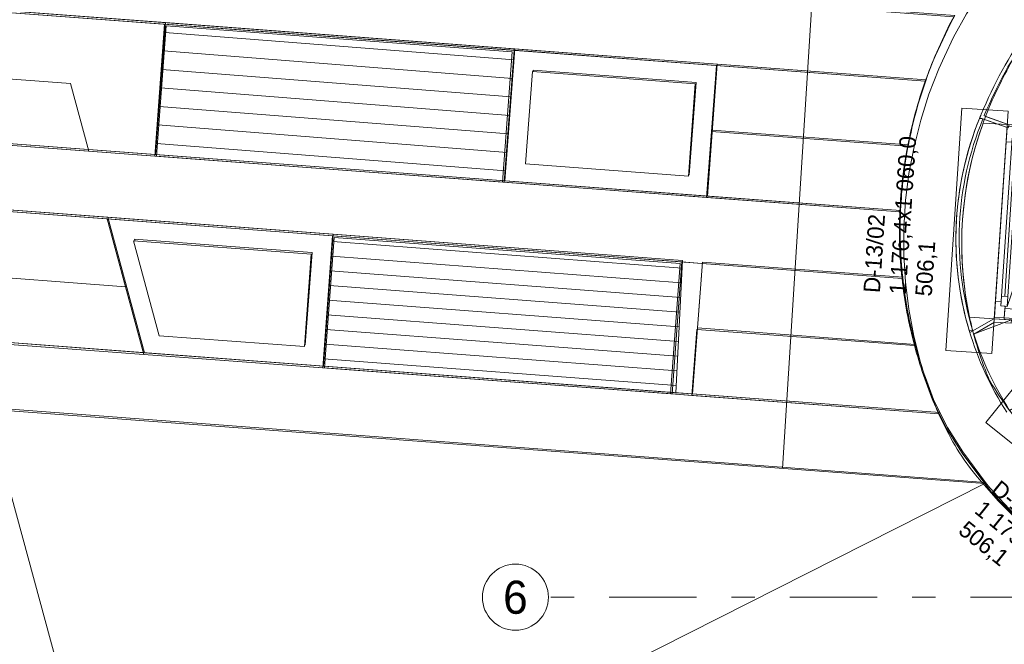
# Model space of a CAD drawing. Header units: millimetres. Extents: x 74467 to 235410, y -65 to 114857.
# Tile 129 of 256: x 102003 to 107961, y 61280 to 65056. Entities that reach past the tile are written whole.
import ezdxf
from ezdxf.enums import TextEntityAlignment as Align

# ---------------------------------------------------------------- set-up
doc = ezdxf.new("R2010")
doc.units = ezdxf.units.MM
doc.header["$MEASUREMENT"] = 0
doc.linetypes.add('Katkend topelt', pattern=[1093.611073, 529.166651, -211.666656, 141.111112, -211.666656])
doc.linetypes.add('Wipeout_Contour', pattern=[1000, 0, -1000])
for name, color, linetype in [('00 2D välitrepistik plaanidele.AR', 7, 'Continuous'), ('00 Kunstikonkursi LÜ jaoks asendi 2D', 7, 'Continuous'), ('00 Teljed.AR', 7, 'Continuous'), ('1232 Välisseinad.AR', 7, 'Continuous'), ('1232 Välisseinad.VANA', 7, 'Continuous'), ('Aken', 7, 'Continuous'), ('Akna tähis', 7, 'Continuous')]:
    doc.layers.add(name, color=color, linetype=linetype)
doc.styles.add('GENERATED_STYLE_1', font='txt')
doc.styles.add('GENERATED_STYLE_3', font='txt')
pattern_1 = [(0, (0, 0), (0, 173.20508), [0, -100]), (0, (50, 86.6), (0, 173.20508), [0, -100])]

# ---------------------------------------------------------------- blocks, each defined once
blk = doc.blocks.new('Beam_97_1', base_point=(107886.4, 63037.8))
at = {"color": 254, "linetype": 'Wipeout_Contour', "lineweight": 0, "ltscale": 501007.401439}
blk.add_wipeout([(107607, 63056.4), (107886.4, 63037.8), (107983.7, 64502.5), (107704.3, 64521)], dxfattribs=at).dxf.layer = '1232 Välisseinad.VANA'
at = {"layer": '1232 Välisseinad.VANA', "color": 7, "linetype": 'Continuous', "lineweight": 13}
for p, q in [((107607, 63056.4), (107704.3, 64521)), ((107983.7, 64502.5), (107704.3, 64521)), ((107886.4, 63037.8), (107983.7, 64502.5)), ((107886.4, 63037.8), (107607, 63056.4))]:
    blk.add_line(p, q, dxfattribs=at)
blk = doc.blocks.new('Beam_99_1', base_point=(109169, 61919.4))
at = {"color": 254, "linetype": 'Wipeout_Contour', "lineweight": 0, "ltscale": 500436.434839}
blk.add_wipeout([(108993.6, 61701.2), (109169, 61919.4), (108024.9, 62839.1), (107849.4, 62620.8)], dxfattribs=at).dxf.layer = '1232 Välisseinad.VANA'
at = {"layer": '1232 Välisseinad.VANA', "color": 7, "linetype": 'Continuous', "lineweight": 13}
for p, q in [((108024.9, 62839.1), (107849.4, 62620.8)), ((109169, 61919.4), (108024.9, 62839.1)), ((108993.6, 61701.2), (107849.4, 62620.8)), ((109169, 61919.4), (108993.6, 61701.2))]:
    blk.add_line(p, q, dxfattribs=at)
blk = doc.blocks.new('Slab_347_1', base_point=(107671.2, 63843.3))
at = {"layer": '1232 Välisseinad.AR', "color": 7, "linetype": 'Continuous', "lineweight": 13, "flags": 128}
blk.add_lwpolyline([(107671.2, 63843.3, 0.089112), (107752.5, 63165), (107770.5, 63174.9), (107896.8, 63248.6), (107900.4, 63248.4), (107977.3, 64404.9), (107812.2, 64462.8, 0.082802)], format="xyb", close=True, dxfattribs=at)
blk = doc.blocks.new('Opening_80_1')
at = {"layer": '1232 Välisseinad.AR', "color": 7, "linetype": 'Continuous', "lineweight": 13, "flags": 128}
for points in [[(107810.4, 64458.2, 0.170866), (107749, 63177)], [(107770.5, 63174.9, -0.172769), (107831.2, 64456.1)]]:
    blk.add_lwpolyline(points, format="xyb", dxfattribs=at)
at = {"layer": '1232 Välisseinad.AR', "color": 7, "linetype": 'Continuous', "lineweight": 15, "flags": 128}
for points in [[(107831.2, 64456.1), (107810.4, 64458.2)], [(107749, 63177), (107770.5, 63174.9)]]:
    blk.add_lwpolyline(points, dxfattribs=at)
blk = doc.blocks.new('Rectangular Window Opening 24_3')
at = {"layer": 'Aken', "color": 7, "linetype": 'Continuous', "lineweight": 15}
for p, q in [((-636.4, 127.6), (-590, 0)), ((590, 0), (634.1, 121.2)), ((-590, 0), (-590, -420)), ((590, -408.5), (590, 0))]:
    blk.add_line(p, q, dxfattribs=at)
at = {"layer": 'Aken', "color": 7, "linetype": 'Continuous', "lineweight": 13}
for centre, radius, start, end in [((-10.9, -1834.9), 2059.8, 90, 106.32862), ((-10.9, -1834.9), 2059.8, 73.03819, 90), ((-10.9, -1834.9), 2059.8, 106.32862, 107.67912), ((-10.9, -1834.9), 2059.8, 71.75046, 73.03819), ((18.8, -2342.9), 2017, 73.54946, 107.56852)]:
    blk.add_arc(centre, radius, start, end, dxfattribs=at)
blk = doc.blocks.new('Rectangular Window Opening 24_4')
at = {"layer": 'Aken', "color": 7, "linetype": 'Continuous', "lineweight": 15}
for p, q in [((-673.5, 229.4), (-590, 0)), ((590, 0), (641.9, 142.5)), ((-590, 0), (-590, -357.4)), ((590, -420), (590, 0))]:
    blk.add_line(p, q, dxfattribs=at)
at = {"layer": 'Aken', "color": 7, "linetype": 'Continuous', "lineweight": 13}
for centre, radius, start, end in [((-148.7, -1825.3), 2120.6, 102.01148, 104.32836), ((-148.7, -1825.3), 2120.6, 90, 102.01148), ((-148.7, -1825.3), 2120.6, 69.61498, 90), ((-148.7, -1825.3), 2120.6, 68.11258, 69.61498), ((-93.7, -2157.2), 1867, 68.51688, 105.41537)]:
    blk.add_arc(centre, radius, start, end, dxfattribs=at)
blk = doc.blocks.new('Rectangular Window Opening 24_5')
at = {"layer": 'Aken', "color": 7, "linetype": 'Continuous', "lineweight": 15}
for p, q in [((590, 0), (655.1, 178.8)), ((-644.3, 149.1), (-590, 0)), ((-590, 0), (-590, -389.8)), ((590, -420), (590, 0))]:
    blk.add_line(p, q, dxfattribs=at)
at = {"layer": 'Aken', "color": 7, "linetype": 'Continuous', "lineweight": 13}
for centre, radius, start, end in [((61.3, -2286.5), 2535.8, 90, 104.88276), ((61.3, -2286.5), 2535.8, 77.96567, 90), ((61.3, -2286.5), 2535.8, 76.45795, 77.96567), ((61.3, -2286.5), 2535.8, 104.88276, 106.1557), ((-54.4, -2534.7), 2210.7, 73.05258, 104.02098)]:
    blk.add_arc(centre, radius, start, end, dxfattribs=at)
blk = doc.blocks.new('Historic Window 24')
at = {"layer": 'Aken', "color": 253, "linetype": 'Continuous', "lineweight": 13, "true_color": 0xa5a6a4}
for p, q in [((-547.8, 13), (510.5, 296.6)), ((-509.8, -109), (475.1, 154.9))]:
    blk.add_line(p, q, dxfattribs=at)
at = {"layer": 'Aken', "color": 7, "linetype": 'Continuous', "lineweight": 15}
for p, q in [((589.8, 0), (589.8, 285.6)), ((-589.8, 223.6), (-589.8, 0)), ((-589.8, 0), (-579.8, 0)), ((-589.8, -182), (-589.8, 0)), ((-579.8, 0), (-547.8, 0)), ((-579.8, -122), (-579.8, 0)), ((-547.8, 13), (-487.8, 13)), ((-547.8, -25), (-547.8, 13)), ((-547.8, 0), (-547.8, -25)), ((-487.8, 13), (-487.8, -25)), ((-487.8, 13), (487.8, 13)), ((487.8, -25), (487.8, 13)), ((487.8, 13), (547.8, 13)), ((547.8, 13), (547.8, -25)), ((547.8, -25), (547.8, 0)), ((547.8, 0), (579.8, 0)), ((579.8, 0), (589.8, 0)), ((579.8, -122), (579.8, 0)), ((589.8, -182), (589.8, 0)), ((-589.8, 0), (-589.8, -182)), ((-547.8, -25), (-522.8, -25)), ((-487.8, -25), (-547.8, -25)), ((-522.8, -25), (-522.8, -122)), ((-487.8, -6), (487.8, -6)), ((487.8, -25), (-487.8, -25)), ((547.8, -25), (487.8, -25)), ((522.8, -122), (522.8, -25)), ((522.8, -25), (547.8, -25)), ((589.8, -182), (589.8, 0)), ((-509.8, -109), (-449.8, -109)), ((-509.8, -147), (-509.8, -109)), ((-449.8, -109), (-449.8, -147)), ((-449.8, -109), (449.8, -109)), ((449.8, -147), (449.8, -109)), ((449.8, -109), (509.8, -109)), ((509.8, -109), (509.8, -147)), ((-579.8, -122), (-589.8, -122)), ((-589.8, -122), (-579.8, -122)), ((-522.8, -122), (-579.8, -122)), ((-579.8, -122), (-509.8, -122)), ((-579.8, -182), (-579.8, -122)), ((-509.8, -122), (-509.8, -147)), ((-509.8, -147), (-484.8, -147)), ((-449.8, -147), (-509.8, -147)), ((-484.8, -147), (-484.8, -182)), ((-449.8, -128), (449.8, -128)), ((449.8, -147), (-449.8, -147)), ((509.8, -147), (449.8, -147)), ((484.8, -182), (484.8, -147)), ((484.8, -147), (509.8, -147)), ((509.8, -147), (509.8, -122)), ((509.8, -122), (579.8, -122)), ((579.8, -122), (522.8, -122)), ((589.8, -122), (579.8, -122)), ((579.8, -122), (589.8, -122)), ((579.8, -182), (579.8, -122)), ((-589.8, -182), (-589.8, -327.4)), ((-579.8, -182), (-589.8, -182)), ((-484.8, -182), (-579.8, -182)), ((579.8, -182), (484.8, -182)), ((589.8, -182), (579.8, -182)), ((589.8, -332), (589.8, -182))]:
    blk.add_line(p, q, dxfattribs=at)
at = {"layer": 'Aken', "color": 7, "linetype": 'Continuous', "lineweight": 13}
for p, q in [((-449.8, -109), (449.8, -109)), ((484.8, -182), (-484.8, -182))]:
    blk.add_line(p, q, dxfattribs=at)
for centre, radius, start, end in [((-111.7, 2382), 2210.7, 257.50998, 288.50364), ((9.5, 2136.5), 2535.8, 256.32752, 283.22932)]:
    blk.add_arc(centre, radius, start, end, dxfattribs=at)
at = {"layer": 'Aken', "color": 253, "linetype": 'Continuous', "lineweight": 13, "true_color": 0xa5a6a4}
for centre, radius in [((-547.8, 13), 1095.7), ((-509.8, -109), 1019.7)]:
    blk.add_arc(centre, radius, 0, 15, dxfattribs=at)
blk = doc.blocks.new('Window Stamp 24')
at = {"layer": 'Akna tähis', "color": 7, "lineweight": 13, "style": 'GENERATED_STYLE_1'}
for tag, p in [('AC_WIDO_ID', (-447.2, -926.8)), ('AC_WIDO_A_SIZE', (-447.2, -1083.9)), ('AC_SILL_TO_ANCHOR_LEVEL', (-447.2, -1241)), ('DUMMY_233', (-447.2, -1398.2))]:
    blk.add_attdef(tag, text='', height=100, dxfattribs=at).set_placement(p, align=Align.TOP_LEFT)
blk = doc.blocks.new('Historic Window 24_2')
at = {"layer": 'Aken', "color": 7, "linetype": 'Continuous', "lineweight": 15}
for p, q in [((-588.2, 288.4), (-588.2, 0)), ((588.2, 0), (588.2, 239.3)), ((-588.2, 0), (-578.2, 0)), ((-588.2, -182), (-588.2, 0)), ((-578.2, 0), (-546.2, 0)), ((-578.2, -122), (-578.2, 0)), ((-546.2, 13), (-486.2, 13)), ((-546.2, -25), (-546.2, 13)), ((-546.2, 0), (-546.2, -25)), ((-486.2, 13), (-486.2, -25)), ((-486.2, 13), (486.2, 13)), ((486.2, -25), (486.2, 13)), ((486.2, 13), (546.2, 13)), ((546.2, 13), (546.2, -25)), ((546.2, -25), (546.2, 0)), ((546.2, 0), (578.2, 0)), ((578.2, 0), (588.2, 0)), ((578.2, -122), (578.2, 0)), ((588.2, -182), (588.2, 0)), ((-588.2, 0), (-588.2, -182)), ((-546.2, -25), (-521.2, -25)), ((-486.2, -25), (-546.2, -25)), ((-521.2, -25), (-521.2, -122)), ((-486.2, -6), (486.2, -6)), ((486.2, -25), (-486.2, -25)), ((546.2, -25), (486.2, -25)), ((521.2, -122), (521.2, -25)), ((521.2, -25), (546.2, -25)), ((588.2, -182), (588.2, 0)), ((-508.2, -109), (-448.2, -109)), ((-508.2, -147), (-508.2, -109)), ((-448.2, -109), (-448.2, -147)), ((-448.2, -109), (448.2, -109)), ((448.2, -147), (448.2, -109)), ((448.2, -109), (508.2, -109)), ((508.2, -109), (508.2, -147)), ((-578.2, -122), (-588.2, -122)), ((-588.2, -122), (-578.2, -122)), ((-521.2, -122), (-578.2, -122)), ((-578.2, -122), (-508.2, -122)), ((-578.2, -182), (-578.2, -122)), ((-508.2, -122), (-508.2, -147)), ((-508.2, -147), (-483.2, -147)), ((-448.2, -147), (-508.2, -147)), ((-483.2, -147), (-483.2, -182)), ((-448.2, -128), (448.2, -128)), ((448.2, -147), (-448.2, -147)), ((508.2, -147), (448.2, -147)), ((483.2, -182), (483.2, -147)), ((483.2, -147), (508.2, -147)), ((508.2, -147), (508.2, -122)), ((508.2, -122), (578.2, -122)), ((578.2, -122), (521.2, -122)), ((588.2, -122), (578.2, -122)), ((578.2, -122), (588.2, -122)), ((578.2, -182), (578.2, -122)), ((-588.2, -182), (-588.2, -332)), ((-578.2, -182), (-588.2, -182)), ((-483.2, -182), (-578.2, -182)), ((578.2, -182), (483.2, -182)), ((588.2, -182), (578.2, -182)), ((588.2, -328.2), (588.2, -182))]:
    blk.add_line(p, q, dxfattribs=at)
at = {"layer": 'Aken', "color": 253, "linetype": 'Continuous', "lineweight": 13, "true_color": 0xa5a6a4}
for p, q in [((-546.2, 13), (509, 295.7)), ((-508.2, -109), (473.6, 154.1))]:
    blk.add_line(p, q, dxfattribs=at)
at = {"layer": 'Aken', "color": 7, "linetype": 'Continuous', "lineweight": 13}
for p, q in [((-448.2, -109), (448.2, -109)), ((483.2, -182), (-483.2, -182))]:
    blk.add_line(p, q, dxfattribs=at)
for centre, radius, start, end in [((73.9, 2034), 1867, 249.22891, 285.99197), ((-6.7, 1707.3), 2120.6, 254.08327, 286.29116)]:
    blk.add_arc(centre, radius, start, end, dxfattribs=at)
at = {"layer": 'Aken', "color": 253, "linetype": 'Continuous', "lineweight": 13, "true_color": 0xa5a6a4}
for centre, radius in [((-546.2, 13), 1092.4), ((-508.2, -109), 1016.4)]:
    blk.add_arc(centre, radius, 0, 15, dxfattribs=at)
blk = doc.blocks.new('Historic Window 24_3')
at = {"layer": 'Aken', "color": 253, "linetype": 'Continuous', "lineweight": 13, "true_color": 0xa5a6a4}
for p, q in [((-548, 13), (510.6, 296.7)), ((-510, -109), (475.2, 155))]:
    blk.add_line(p, q, dxfattribs=at)
at = {"layer": 'Aken', "color": 7, "linetype": 'Continuous', "lineweight": 15}
for p, q in [((-590, 235.6), (-590, 0)), ((590, 0), (590, 210.2)), ((-590, 0), (-580, 0)), ((-590, -182), (-590, 0)), ((-580, 0), (-548, 0)), ((-580, -122), (-580, 0)), ((-548, 13), (-488, 13)), ((-548, -25), (-548, 13)), ((-548, 0), (-548, -25)), ((-488, 13), (-488, -25)), ((-488, 13), (488, 13)), ((488, -25), (488, 13)), ((488, 13), (548, 13)), ((548, 13), (548, -25)), ((548, -25), (548, 0)), ((548, 0), (580, 0)), ((580, 0), (590, 0)), ((580, -122), (580, 0)), ((590, -182), (590, 0)), ((-590, 0), (-590, -182)), ((-548, -25), (-523, -25)), ((-488, -25), (-548, -25)), ((-523, -25), (-523, -122)), ((-488, -6), (488, -6)), ((488, -25), (-488, -25)), ((548, -25), (488, -25)), ((523, -122), (523, -25)), ((523, -25), (548, -25)), ((590, -182), (590, 0)), ((-510, -109), (-450, -109)), ((-510, -147), (-510, -109)), ((-450, -109), (-450, -147)), ((-450, -109), (450, -109)), ((450, -147), (450, -109)), ((450, -109), (510, -109)), ((510, -109), (510, -147)), ((-580, -122), (-590, -122)), ((-590, -122), (-580, -122)), ((-523, -122), (-580, -122)), ((-580, -122), (-510, -122)), ((-580, -182), (-580, -122)), ((-510, -122), (-510, -147)), ((-510, -147), (-485, -147)), ((-450, -147), (-510, -147)), ((-485, -147), (-485, -182)), ((-450, -128), (450, -128)), ((450, -147), (-450, -147)), ((510, -147), (450, -147)), ((485, -182), (485, -147)), ((485, -147), (510, -147)), ((510, -147), (510, -122)), ((510, -122), (580, -122)), ((580, -122), (523, -122)), ((590, -122), (580, -122)), ((580, -122), (590, -122)), ((580, -182), (580, -122)), ((-590, -182), (-590, -327.9)), ((-580, -182), (-590, -182)), ((-485, -182), (-580, -182)), ((580, -182), (485, -182)), ((590, -182), (580, -182)), ((590, -332), (590, -182))]:
    blk.add_line(p, q, dxfattribs=at)
at = {"layer": 'Aken', "color": 7, "linetype": 'Continuous', "lineweight": 13}
for p, q in [((-450, -109), (450, -109)), ((485, -182), (-485, -182))]:
    blk.add_line(p, q, dxfattribs=at)
at = {"layer": 'Aken', "color": 253, "linetype": 'Continuous', "lineweight": 13, "true_color": 0xa5a6a4}
for centre, radius in [((-548, 13), 1095.9), ((-510, -109), 1019.9)]:
    blk.add_arc(centre, radius, 0, 15, dxfattribs=at)
at = {"layer": 'Aken', "color": 7, "linetype": 'Continuous', "lineweight": 13}
for centre, radius, start, end in [((41.5, 2151.1), 2017, 251.75582, 285.77968), ((6.8, 1643.5), 2059.8, 253.15703, 286.44554)]:
    blk.add_arc(centre, radius, start, end, dxfattribs=at)
blk = doc.blocks.new('Wall_689_1', base_point=(109174.2, 65752))
at = {"layer": '1232 Välisseinad.VANA', "color": 7, "linetype": 'Continuous', "lineweight": 15}
for p, q in [((109178.7, 65617.7), (109141.3, 65741.2)), ((109423.7, 65290.8), (109178.7, 65617.7)), ((108120.8, 64984.2), (108234.5, 64910)), ((108236.7, 64907), (108234.5, 64910)), ((108344.4, 64760.3), (108236.7, 64907)), ((108483.9, 64570.5), (108344.4, 64760.3)), ((107990.7, 64421.4), (107847.6, 64471.7)), ((108410.6, 64426.1), (107990.7, 64421.4)), ((107775.5, 63155.4), (108003.9, 63241.5)), ((108082, 63236.3), (108003.9, 63241.5)), ((108369.8, 63217.1), (108082, 63236.3)), ((108244.2, 62896.3), (108423.2, 63118.7)), ((108158, 62789.2), (108244.2, 62896.3)), ((108158, 62789.2), (107993, 62694.4)), ((109060.2, 62028.7), (109311.5, 62326.8)), ((109005.6, 61879.7), (109060.2, 62028.7))]:
    blk.add_line(p, q, dxfattribs=at)
at = {"layer": '1232 Välisseinad.VANA', "color": 7, "linetype": 'Continuous', "lineweight": 15, "flags": 128}
for points in [[(109458.3, 65303.4), (109174.2, 65752)], [(109080.4, 61847.9), (109633.3, 62199.3)]]:
    blk.add_lwpolyline(points, dxfattribs=at)
at = {"layer": '1232 Välisseinad.VANA', "color": 7, "linetype": 'Continuous', "lineweight": 15}
for centre, radius, start, end in [((109798.3, 63789), 2059.8, 107.63729, 108.60125), ((110126.8, 63400.4), 2017, 109.35403, 110.40025), ((109798.3, 63789), 2059.8, 144.5299, 154.83162), ((109824.1, 63703.3), 2120.6, 153.03121, 158.75599), ((110126.8, 63400.4), 2017, 144.54077, 146.24215), ((110155.5, 63761.9), 1867, 156.00439, 159.16029), ((110155.5, 63761.9), 1867, 196.96608, 197.69949), ((109824.1, 63703.3), 2120.6, 194.97177, 203.01432), ((110284.2, 64311.9), 2210.7, 210.36815, 212.66665), ((110035.8, 64196.8), 2535.8, 211.43751, 216.33157), ((110284.2, 64311.9), 2210.7, 243.8946, 252.87638), ((110035.8, 64196.8), 2535.8, 246.02931, 247.86499)]:
    blk.add_arc(centre, radius, start, end, dxfattribs=at)
at = {"layer": 'Aken', "color": 7, "linetype": 'Continuous', "lineweight": 13, "zscale": 1000}
for name, p, rotation in [('Rectangular Window Opening 24_3', (108706.6, 65263.9), 36.85078741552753), ('Rectangular Window Opening 24_4', (107997.3, 63831.4), 90.64341181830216), ('Rectangular Window Opening 24_5', (108609.1, 62408.9), 139.8736158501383)]:
    blk.add_blockref(name, p, dxfattribs=dict(at, rotation=rotation))
for name, p, xscale, rotation in [('Historic Window 24_3', (108819.9, 65109.6), -1, 216.2965906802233), ('Historic Window 24_2', (108121, 63823.2), -0.9999999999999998, 266.1949887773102), ('Historic Window 24', (108703.7, 62526.4), -1, 321.1702834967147)]:
    blk.add_blockref(name, p, dxfattribs=dict(at, xscale=xscale, rotation=rotation))
at = {"layer": 'Akna tähis', "color": 5, "lineweight": 13}
ref = blk.add_blockref('Window Stamp 24', (108959.4, 64919.7), dxfattribs=dict(at, rotation=216.2965906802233))
ref.add_attrib('AC_WIDO_ID', 'D-13/01', dxfattribs={"color": 7, "lineweight": 13, "height": 100, "rotation": 36.29659, "style": 'GENERATED_STYLE_1'}).set_placement((107866.4, 65611.9), align=Align.TOP_LEFT)
ref.add_attrib('AC_WIDO_A_SIZE', '1\xa0179,9x1\xa0060,0', dxfattribs={"color": 7, "lineweight": 13, "height": 100, "rotation": 36.29659, "style": 'GENERATED_STYLE_1'}).set_placement((107959.4, 65485.2), align=Align.TOP_LEFT)
ref.add_attrib('AC_SILL_TO_ANCHOR_LEVEL', '506,1', dxfattribs={"color": 7, "lineweight": 13, "height": 100, "rotation": 36.29659, "style": 'GENERATED_STYLE_1'}).set_placement((108052.5, 65358.6), align=Align.TOP_LEFT)
ref = blk.add_blockref('Window Stamp 24', (108408.8, 63804.1), dxfattribs=dict(at, rotation=266.1949887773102))
ref.add_attrib('AC_WIDO_ID', 'D-13/02', dxfattribs={"color": 7, "lineweight": 13, "height": 100, "rotation": 86.19499, "style": 'GENERATED_STYLE_1'}).set_placement((107108.1, 63409.1), align=Align.TOP_LEFT)
ref.add_attrib('AC_WIDO_A_SIZE', '1\xa0176,4x1\xa0060,0', dxfattribs={"color": 7, "lineweight": 13, "height": 100, "rotation": 86.19499, "style": 'GENERATED_STYLE_1'}).set_placement((107264.9, 63398.7), align=Align.TOP_LEFT)
ref.add_attrib('AC_SILL_TO_ANCHOR_LEVEL', '506,1', dxfattribs={"color": 7, "lineweight": 13, "height": 100, "rotation": 86.19499, "style": 'GENERATED_STYLE_1'}).set_placement((107421.7, 63388.2), align=Align.TOP_LEFT)
ref = blk.add_blockref('Window Stamp 24', (108882.7, 62748.9), dxfattribs=dict(at, rotation=321.1702834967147))
ref.add_attrib('AC_WIDO_ID', 'D-13/03', dxfattribs={"color": 7, "lineweight": 13, "height": 100, "rotation": 321.17028, "style": 'GENERATED_STYLE_1'}).set_placement((107935.6, 62279.1), align=Align.TOP_LEFT)
ref.add_attrib('AC_WIDO_A_SIZE', '1\xa0179,7x1\xa0060,0', dxfattribs={"color": 7, "lineweight": 13, "height": 100, "rotation": 321.17028, "style": 'GENERATED_STYLE_1'}).set_placement((107837.1, 62156.7), align=Align.TOP_LEFT)
ref.add_attrib('AC_SILL_TO_ANCHOR_LEVEL', '506,1', dxfattribs={"color": 7, "lineweight": 13, "height": 100, "rotation": 321.17028, "style": 'GENERATED_STYLE_1'}).set_placement((107738.5, 62034.3), align=Align.TOP_LEFT)
blk = doc.blocks.new('Wall_723_1', base_point=(107839.9, 64477))
at = {"layer": '1232 Välisseinad.AR', "linetype": 'Continuous', "lineweight": 13, "true_color": 0x8c8d8c}
h = blk.add_hatch(dxfattribs=at)
h.set_pattern_fill('Krohv_0001', color=252, style=0, pattern_type=2)
h.set_pattern_definition(pattern_1)
h.paths.add_polyline_path([(107810.4, 64458.2), (107831.2, 64456.1, -0.002957), (107839.9, 64477), (107821.5, 64484.7, 0.003717)])
h = blk.add_hatch(dxfattribs=at)
h.set_pattern_fill('Krohv_0001', color=252, style=0, pattern_type=2)
h.set_pattern_definition(pattern_1)
h.paths.add_polyline_path([(107770.5, 63174.9), (107749, 63177, 0.070719), (107976.4, 62683.2), (107993, 62694.4, -0.06959)])
at = {"layer": '1232 Välisseinad.AR', "color": 7, "linetype": 'Continuous', "lineweight": 15}
for radius, start, end in [(1931.5, 157.00734, 157.85926), (1911.5, 157.00343, 157.08056), (1931.5, 196.64436, 212.82494), (1911.5, 197.49025, 212.81291)]:
    blk.add_arc((109599.5, 63730.2), radius, start, end, dxfattribs=at)
blk = doc.blocks.new('Wall_726_1', base_point=(108120.8, 64984.2))
at = {"layer": '1232 Välisseinad.AR', "linetype": 'Continuous', "lineweight": 13, "true_color": 0x8c8d8c}
h = blk.add_hatch(dxfattribs=at)
h.set_pattern_fill('Krohv_0001', color=252, style=0, pattern_type=2)
h.set_pattern_definition(pattern_1)
h.paths.add_polyline_path([(108104.9, 64996.4, 0.058864), (107821.5, 64484.7), (107839.9, 64477, -0.058824), (108120.8, 64984.2)])
at = {"layer": '1232 Välisseinad.AR', "color": 7, "linetype": 'Continuous', "lineweight": 15}
for radius, start, end in [(2492.7, 144.27899, 157.75419), (2472.7, 144.29126, 157.75721)]:
    blk.add_arc((110128.6, 63541), radius, start, end, dxfattribs=at)
blk = doc.blocks.new('Wall_728_1', base_point=(107990.7, 64421.4))
at = {"layer": '1232 Välisseinad.AR', "linetype": 'Continuous', "lineweight": 13, "true_color": 0x8c8d8c}
h = blk.add_hatch(dxfattribs=at)
h.set_pattern_fill('Krohv_0001', color=252, style=0, pattern_type=2)
h.set_pattern_definition(pattern_1)
h.paths.add_polyline_path([(107990.7, 64421.4), (107838.9, 64474.6), (107831.2, 64456.1), (107984.1, 64402.5)])
at = {"layer": '1232 Välisseinad.AR', "color": 7, "linetype": 'Continuous', "lineweight": 15, "flags": 128}
for points in [[(107990.7, 64421.4), (107838.9, 64474.6)], [(107831.2, 64456.1), (107984.1, 64402.5)]]:
    blk.add_lwpolyline(points, dxfattribs=at)
at = {"layer": '1232 Välisseinad.AR', "color": 7, "linetype": 'Continuous', "lineweight": 13, "flags": 128}
blk.add_lwpolyline([(107984.1, 64402.5), (107990.7, 64421.4)], dxfattribs=at)
blk = doc.blocks.new('Wall_729_1', base_point=(108002.6, 63221.5))
at = {"layer": '1232 Välisseinad.AR', "linetype": 'Continuous', "lineweight": 13, "true_color": 0x8c8d8c}
h = blk.add_hatch(dxfattribs=at)
h.set_pattern_fill('Krohv_0001', color=252, style=0, pattern_type=2)
h.set_pattern_definition(pattern_1)
h.paths.add_polyline_path([(107865.8, 63230.6), (107901.6, 63228.2), (107896.8, 63248.6)])
h = blk.add_hatch(dxfattribs=at)
h.set_pattern_fill('Krohv_0001', color=252, style=0, pattern_type=2)
h.set_pattern_definition(pattern_1)
h.paths.add_polyline_path([(107896.8, 63248.6), (107901.6, 63228.2), (107932.6, 63246.2)])
h = blk.add_hatch(dxfattribs=at)
h.set_pattern_fill('Krohv_0001', color=252, style=0, pattern_type=2)
h.set_pattern_definition(pattern_1)
h.paths.add_polyline_path([(107901.6, 63228.2), (108002.6, 63221.5), (108003.9, 63241.5), (107932.6, 63246.2)])
at = {"layer": '1232 Välisseinad.AR', "color": 7, "linetype": 'Continuous', "lineweight": 13, "flags": 128}
for points in [[(107896.8, 63248.6), (107865.8, 63230.6)], [(108003.9, 63241.5), (108002.6, 63221.5)]]:
    blk.add_lwpolyline(points, dxfattribs=at)
at = {"layer": '1232 Välisseinad.AR', "color": 7, "linetype": 'Continuous', "lineweight": 15, "flags": 128}
for points in [[(108003.9, 63241.5), (107896.8, 63248.6)], [(107901.6, 63228.2), (108002.6, 63221.5)]]:
    blk.add_lwpolyline(points, dxfattribs=at)
blk = doc.blocks.new('Wall_734_1', base_point=(107901.6, 63228.2))
at = {"layer": '1232 Välisseinad.AR', "linetype": 'Continuous', "lineweight": 13, "true_color": 0x8c8d8c}
h = blk.add_hatch(dxfattribs=at)
h.set_pattern_fill('Krohv_0001', color=252, style=0, pattern_type=2)
h.set_pattern_definition(pattern_1)
h.paths.add_polyline_path([(107865.8, 63230.6), (107770.3, 63175.4), (107776.4, 63155.8), (107901.6, 63228.2)])
at = {"layer": '1232 Välisseinad.AR', "color": 7, "linetype": 'Continuous', "lineweight": 15, "flags": 128}
for points in [[(107865.8, 63230.6), (107770.3, 63175.4)], [(107776.4, 63155.8), (107901.6, 63228.2)]]:
    blk.add_lwpolyline(points, dxfattribs=at)
blk = doc.blocks.new('Standard grid marker_11')
at = {"layer": '00 Teljed.AR', "color": 252, "linetype": 'Katkend topelt', "lineweight": 13, "true_color": 0x8c8d8c}
blk.add_line((29599.1, 0), (39243.9, 0), dxfattribs=at)
at = {"layer": '00 Teljed.AR', "color": 252, "linetype": 'Continuous', "lineweight": 13, "true_color": 0x8c8d8c}
blk.add_circle((39443.9, 0), 200, dxfattribs=at)
at = {"layer": '00 Teljed.AR', "color": 252, "lineweight": 13, "true_color": 0x8c8d8c, "style": 'GENERATED_STYLE_3'}
for tag, p in [('AC_MarkerText_1_0', (-200, -191.4)), ('AC_MarkerText_1_1', (39443.9, -191.4))]:
    blk.add_attdef(tag, text='', height=200, rotation=180, dxfattribs=at).set_placement(p, align=Align.TOP_CENTER)

msp = doc.modelspace()

# ---------------------------------------------------------------- hatches: boundary and pattern name
at = {"layer": '00 2D välitrepistik plaanidele.AR', "linetype": 'Continuous', "lineweight": 13, "true_color": 0x50504f}
h = msp.add_hatch(dxfattribs=at)
h.set_pattern_fill('Põrandalaud_0001', color=251, style=0, pattern_type=2)
h.set_pattern_definition([(355.499, (103912.34, 64560.66), (55.886, 108.111), [])])
h.paths.add_polyline_path([(102885.3, 65038.9), (104999.3, 64880.1), (104939.4, 64082.4), (102825.4, 64241.2)])
h = msp.add_hatch(dxfattribs=at)
h.set_pattern_fill('Põrandalaud_0001', color=251, style=0, pattern_type=2)
h.set_pattern_definition([(355.65, (104927.67, 63281.02), (63.375, 84.355), [])])
h.paths.add_polyline_path([(103900.6, 63759.3), (106014.7, 63600.5), (105972.8, 62801.4), (103840.7, 62961.5)])

# ---------------------------------------------------------------- linework, layer by layer
at = {"layer": '00 2D välitrepistik plaanidele.AR', "color": 7, "linetype": 'Continuous', "lineweight": 13, "flags": 128}
for points in [[(92880, 59968.5), (101037.2, 65578.9), (107661, 65081.4), (107635.2, 65034), (107545, 64840.8, 0.034931), (107488, 64693.2), (101147.9, 65169.4), (93647.4, 60007.1)], [(98108.3, 56209.2), (101811.7, 56111.2), (108973.8, 55926.7), (108973.8, 56699.1), (108973.8, 59198.6), (108973.8, 59199.5), (108973.8, 61488.6, -0.142851), (107846.4, 62259.5), (101811.7, 62712.8), (98215.2, 60237.4)]]:
    msp.add_lwpolyline(points, format="xyb", close=True, dxfattribs=at)
for points in [[(102885.3, 65038.9), (102825.4, 64241.2), (101369.2, 64350.6), (100495.7, 63749.4), (100274.5, 64568.3), (101147.9, 65169.4)], [(102885.3, 65038.9), (104999.3, 64880.1), (104939.4, 64082.4), (102825.4, 64241.2)], [(104999.3, 64880.1), (104939.4, 64082.4), (106164.3, 63990.4), (106224.2, 64788.1)], [(106194.2, 64389.3), (106224.2, 64788.1), (107487.7, 64693.2), (107479.3, 64669.2), (107471.1, 64645.1), (107463.1, 64620.9), (107455.4, 64596.6), (107447.9, 64572.2), (107440.6, 64547.8), (107433.6, 64523.3), (107426.8, 64498.7), (107420.3, 64474.1), (107413.9, 64449.4), (107407.9, 64424.7), (107402, 64399.9), (107396.4, 64375), (107391, 64350.1), (107385.9, 64325.2), (107381, 64300.2), (107380.9, 64300.1)], [(105110, 64751.5), (105068.1, 64193.1), (105516.9, 64159.4), (106053.6, 64119), (106095.5, 64677.5), (105648.9, 64711)], [(106194.2, 64389.3), (107380.9, 64300.1), (107376.2, 64275.6), (107371.8, 64251.1), (107367.5, 64226.5), (107363.5, 64201.9), (107359.7, 64177.2), (107356.2, 64152.5), (107352.9, 64127.8), (107349.8, 64103), (107346.9, 64078.3), (107344.3, 64053.4), (107342, 64028.6), (107339.8, 64003.7), (107337.9, 63978.9), (107336.3, 63954), (107334.8, 63929.1), (107333.6, 63904.1), (107333.6, 63904), (107333.6, 63904), (107333.6, 63903.9), (107333.6, 63903.8), (107333.6, 63903.7), (107333.6, 63903.6), (107333.6, 63903.5), (107333.6, 63903.4), (107333.6, 63903.3), (107333.6, 63903.2), (107333.6, 63903.1), (107333.6, 63903), (107333.6, 63902.9), (107333.6, 63902.8), (107333.6, 63902.7), (107333.6, 63902.6), (106164.3, 63990.4)], [(100127, 63010), (100580.5, 62351), (101701.1, 63122.2), (102758.4, 63042.8), (102537.1, 63861.7), (101479.8, 63941.1)], [(102537.1, 63861.7), (102758.4, 63042.8), (103840.7, 62961.5), (103900.6, 63759.3)], [(103900.6, 63759.3), (106014.7, 63600.5), (105972.8, 62801.4), (103840.7, 62961.5)], [(102697.2, 63729.3), (102852.1, 63156.1), (103148.8, 63133.8), (103730, 63090.2), (103772, 63648.6), (103280.8, 63685.5)], [(106104.4, 63192.6), (106134.3, 63591.5), (107346.5, 63500.5), (107349.3, 63474.7), (107352.4, 63449.1), (107355.8, 63423.4), (107359.4, 63397.8), (107363.2, 63372.2), (107367.3, 63346.6), (107371.7, 63321.1), (107376.2, 63295.6), (107381.1, 63270.2), (107386.1, 63244.8), (107391.5, 63219.5), (107397, 63194.2), (107402.9, 63169), (107408.9, 63143.9), (107415.2, 63118.8), (107421.8, 63093.7), (107421.8, 63093.7)], [(106074.4, 62793.8), (107571.5, 62681.3), (107542.1, 62739.4), (107533.2, 62761), (107524.5, 62782.7), (107515.9, 62804.5), (107507.6, 62826.4), (107499.4, 62848.3), (107491.4, 62870.3), (107483.6, 62892.4), (107476, 62914.5), (107468.5, 62936.7), (107461.3, 62959), (107454.2, 62981.3), (107447.4, 63003.6), (107440.7, 63026.1), (107434.2, 63048.6), (107427.9, 63071.1), (107421.8, 63093.7), (106104.4, 63192.6)], [(97453.9, 60199), (101701.1, 63122.2), (107571.5, 62681.3), (107617.3, 62590.7), (107709.6, 62444.3), (107847.2, 62259.5), (101811.7, 62712.8), (98215.2, 60237.4)]]:
    msp.add_lwpolyline(points, close=True, dxfattribs=at)
msp.add_lwpolyline([(101369.2, 64350.6), (107333.6, 63902.6), (107332.5, 63877.4), (107331.6, 63852.3), (107331, 63827.1), (107330.7, 63801.9), (107330.6, 63776.8), (107330.8, 63751.6), (107331.2, 63726.4), (107331.9, 63701.3), (107332.8, 63676.1), (107334, 63651), (107335.4, 63625.9), (107337.1, 63600.7), (107339.1, 63575.7), (107341.3, 63550.6), (107343.8, 63525.5), (107346.5, 63500.5), (107346.5, 63500.5), (106134.3, 63591.5), (106074.4, 62793.8), (105972.8, 62801.4), (106014.7, 63600.5), (101479.8, 63941.1)], dxfattribs=at)
at = {"layer": '00 Kunstikonkursi LÜ jaoks asendi 2D', "color": 7, "linetype": 'Continuous', "lineweight": 15, "flags": 128}
for points in [[(102820.9, 64231.2), (102422, 64261), (102311.1, 64670.4), (101253.8, 64749.3), (100380.6, 64147.7), (100269.8, 64557.1), (101142.9, 65158.7), (102200.3, 65079.8), (102880.4, 65029)], [(102880.4, 65029), (104994.5, 64871.2), (104935, 64073.4), (102820.9, 64231.2)], [(101364.6, 64339.9), (102422, 64261), (102311.1, 64670.4), (101253.8, 64749.3), (100380.6, 64147.7), (100491.5, 63738.3)], [(101586.3, 63521.1), (102643.6, 63442.2), (102532.8, 63851.6), (101475.4, 63930.5), (100123, 62998.8), (100576.9, 62340), (100824, 62510.2), (100713.1, 62919.6)], [(103896.3, 63749.8), (106010.5, 63592.1), (105950.9, 62794.3), (103836.8, 62952.1)], [(101807.9, 62702.4), (98212.6, 60225.3), (102646.3, 59627.1)], [(101807.9, 62702.4), (98212.6, 60225.3), (102646.3, 59627.1)]]:
    msp.add_lwpolyline(points, close=True, dxfattribs=at)
at = {"layer": '00 Kunstikonkursi LÜ jaoks asendi 2D', "color": 7, "linetype": 'Continuous', "lineweight": 13, "flags": 128}
for points in [[(102889.6, 65018.3), (104983.8, 64862), (104925, 64074.2), (102830.8, 64230.5)], [(103905.6, 63739.1), (105999.7, 63582.8), (105940.9, 62795), (103846.8, 62951.3)]]:
    msp.add_lwpolyline(points, close=True, dxfattribs=at)
at = {"layer": '00 Kunstikonkursi LÜ jaoks asendi 2D', "color": 7, "linetype": 'Continuous', "lineweight": 15, "flags": 128}
for points in [[(107483, 64685.5), (106219.4, 64779.8), (106189.7, 64380.9), (107376.4, 64292.4), (107376.4, 64292.4, -0.038109)], [(107376.4, 64292.4), (106189.7, 64380.9), (106159.9, 63982), (107329.2, 63894.8, -0.000159), (107329.3, 63896.3, -0.037917)], [(106100.4, 63184.2), (107417.8, 63085.9), (107417.8, 63086, -0.038754), (107342.3, 63492.7), (106130.1, 63583.1), (106010.5, 63592.1), (105950.9, 62794.3), (106070.6, 62785.4)], [(107417.8, 63085.9), (106100.4, 63184.2), (106070.6, 62785.4), (107567.7, 62673.6), (107538.3, 62731.7, -0.033651)]]:
    msp.add_lwpolyline(points, format="xyb", close=True, dxfattribs=at)
at = {"layer": '00 Kunstikonkursi LÜ jaoks asendi 2D', "color": 7, "linetype": 'Continuous', "lineweight": 13}
msp.add_circle((107358.5, 63881.1), 0.0504, dxfattribs=at)

# ---------------------------------------------------------------- next in the draw order: block references
at = {"layer": '1232 Välisseinad.VANA', "color": 7, "lineweight": 13}
for name, p in [('Beam_97_1', (107886.4, 63037.8)), ('Beam_99_1', (109169, 61919.4))]:
    msp.add_blockref(name, p, dxfattribs=at)

# ---------------------------------------------------------------- next in the draw order: wipeouts: each hides what was drawn before it
at = {"color": 254, "linetype": 'Wipeout_Contour', "lineweight": 0, "ltscale": 494731.77186}
msp.add_wipeout([(105105.2, 64742.6), (105063.6, 64184.2), (106049.2, 64110.6), (106090.8, 64669.1)], dxfattribs=at).dxf.layer = '00 Kunstikonkursi LÜ jaoks asendi 2D'
at = {"color": 254, "linetype": 'Wipeout_Contour', "lineweight": 0, "ltscale": 484670.54117}
msp.add_wipeout([(102692.9, 63719.3), (102848.1, 63146.2), (103726.1, 63080.7), (103767.7, 63639.1)], dxfattribs=at).dxf.layer = '00 Kunstikonkursi LÜ jaoks asendi 2D'

# ---------------------------------------------------------------- next in the draw order: linework, layer by layer
at = {"layer": '00 Kunstikonkursi LÜ jaoks asendi 2D', "color": 63, "linetype": 'Continuous', "lineweight": 13, "true_color": 0xbcc992}
for p, q in [((105105.2, 64742.6), (105063.6, 64184.2)), ((106090.8, 64669.1), (105105.2, 64742.6)), ((106049.2, 64110.6), (106090.8, 64669.1)), ((105063.6, 64184.2), (106049.2, 64110.6)), ((102692.9, 63719.3), (102848.1, 63146.2)), ((103767.7, 63639.1), (102692.9, 63719.3)), ((103726.1, 63080.7), (103767.7, 63639.1)), ((102848.1, 63146.2), (103726.1, 63080.7))]:
    msp.add_line(p, q, dxfattribs=at)
at = {"layer": '00 Kunstikonkursi LÜ jaoks asendi 2D', "color": 7, "linetype": 'Continuous', "lineweight": 13, "flags": 128}
msp.add_lwpolyline([(108016.3, 65481.7), (107913.6, 65357.7), (107818.8, 65227.6), (107732.3, 65091.8), (107654.4, 64950.9), (107599.4, 64833.7), (107564.8, 64758.9), (107505.1, 64605.4), (107455, 64448.4), (107414.6, 64288.7), (107384.1, 64126.8), (107363.6, 63963.3), (107353.3, 63798.9), (107353.1, 63634.1), (107363, 63469.7), (107383, 63306.1), (107413.1, 63144.1), (107453.1, 62984.3), (107502.8, 62827.2), (107562.2, 62673.5), (107613.1, 62572.8, 0.031457), (107718.5, 62395.6, 0.202883), (109427.4, 61374.8)], format="xyb", dxfattribs=at)
at = {"layer": '00 Kunstikonkursi LÜ jaoks asendi 2D', "color": 7, "linetype": 'Continuous', "lineweight": 15, "flags": 128}
for points in [[(102646.3, 59627.1), (107843.7, 62251.9), (101807.9, 62702.4)], [(102646.3, 59627.1), (107843.7, 62251.9), (101807.9, 62702.4)], [(107843.7, 62251.9), (102646.3, 59627.1), (108968.5, 55914.2), (108966.3, 59188.8), (108964.7, 61484), (108853.2, 61519.4), (108583.4, 61642.6), (108330.4, 61797.5), (108098, 61981.7), (107889.5, 62192.6)], [(107843.7, 62251.9), (102646.3, 59627.1), (108968.5, 55914.2), (108966.3, 59188.8), (108964.7, 61484), (108853.2, 61519.4), (108583.4, 61642.6), (108330.4, 61797.5), (108098, 61981.7), (107889.5, 62192.6)]]:
    msp.add_lwpolyline(points, close=True, dxfattribs=at)

# ---------------------------------------------------------------- next in the draw order: block references
at = {"layer": '00 Teljed.AR', "color": 7, "linetype": 'Continuous', "lineweight": 13}
ref = msp.add_blockref('Standard grid marker_11', (144446.7, 61565), dxfattribs=dict(at, zscale=1000, rotation=180))
ref.add_attrib('AC_MarkerText_1_1', '6', dxfattribs={"color": 252, "lineweight": 13, "true_color": 0x8c8d8c, "height": 200, "rotation": 360, "style": 'GENERATED_STYLE_3'}).set_placement((105002.7, 61665), align=Align.TOP_CENTER)
at = {"layer": '1232 Välisseinad.AR', "color": 7, "lineweight": 15}
for name, p in [('Wall_726_1', (108120.8, 64984.2)), ('Wall_723_1', (107839.9, 64477)), ('Wall_728_1', (107990.7, 64421.4)), ('Wall_734_1', (107901.6, 63228.2)), ('Wall_729_1', (108002.6, 63221.5))]:
    msp.add_blockref(name, p, dxfattribs=at)
at = {"layer": '1232 Välisseinad.AR', "color": 7, "linetype": 'Continuous', "lineweight": 13}
for name, p in [('Slab_347_1', (107671.2, 63843.3)), ('Opening_80_1', (0, 0))]:
    msp.add_blockref(name, p, dxfattribs=at)
at = {"layer": '1232 Välisseinad.VANA', "color": 7, "lineweight": 15}
msp.add_blockref('Wall_689_1', (109174.2, 65752), dxfattribs=at)

# ---------------------------------------------------------------- next in the draw order: wipeouts: each hides what was drawn before it
at = {"color": 254, "linetype": 'Wipeout_Contour', "lineweight": 0, "ltscale": 494731.77186}
msp.add_wipeout([(105105.2, 64742.6), (105063.6, 64184.2), (106049.2, 64110.6), (106090.8, 64669.1)], dxfattribs=at).dxf.layer = '00 Kunstikonkursi LÜ jaoks asendi 2D'
at = {"color": 254, "linetype": 'Wipeout_Contour', "lineweight": 0, "ltscale": 484670.54117}
msp.add_wipeout([(102692.9, 63719.3), (102848.1, 63146.2), (103726.1, 63080.7), (103767.7, 63639.1)], dxfattribs=at).dxf.layer = '00 Kunstikonkursi LÜ jaoks asendi 2D'

# ---------------------------------------------------------------- next in the draw order: linework, layer by layer
at = {"layer": '00 Kunstikonkursi LÜ jaoks asendi 2D', "color": 63, "linetype": 'Continuous', "lineweight": 13, "true_color": 0xbcc992}
for p, q in [((105105.2, 64742.6), (105063.6, 64184.2)), ((106090.8, 64669.1), (105105.2, 64742.6)), ((106049.2, 64110.6), (106090.8, 64669.1)), ((105063.6, 64184.2), (106049.2, 64110.6)), ((102692.9, 63719.3), (102848.1, 63146.2)), ((103767.7, 63639.1), (102692.9, 63719.3)), ((103726.1, 63080.7), (103767.7, 63639.1)), ((102848.1, 63146.2), (103726.1, 63080.7))]:
    msp.add_line(p, q, dxfattribs=at)
at = {"layer": '00 Kunstikonkursi LÜ jaoks asendi 2D', "color": 7, "linetype": 'Continuous', "lineweight": 13, "flags": 128}
msp.add_lwpolyline([(106618.3, 62343.4), (106996.8, 68312), (107957.9, 67859), (106996.8, 68312), (106032.5, 68002.7)], dxfattribs=at)
at = {"layer": '00 Kunstikonkursi LÜ jaoks asendi 2D', "color": 7, "linetype": 'Continuous', "lineweight": 15, "flags": 128}
for points in [[(107483, 64685.5, -0.000269), (107483.9, 64688.2), (107540.2, 64833.1), (107630.3, 65026.4), (107656.1, 65073.7), (101032.1, 65568.1), (93657.8, 60487.4), (92883.7, 59954.1), (92789.5, 56335.5), (93549.2, 56315.7), (93645, 59992.8), (101142.9, 65158.7)], [(107342.3, 63492.7), (107342.3, 63492.7, -0.040508), (107329.2, 63894.8), (101364.6, 64339.9), (95167.5, 60070.3), (95068.7, 56276.1), (95828.4, 56256.3), (95928.8, 60109.1), (101475.4, 63930.5)]]:
    msp.add_lwpolyline(points, format="xyb", close=True, dxfattribs=at)
for points in [[(104994.5, 64871.2), (104935, 64073.4), (106159.9, 63982), (106219.4, 64779.8)], [(106090.8, 64669.1), (105105.2, 64742.6), (105063.6, 64184.2), (106049.2, 64110.6)], [(102532.8, 63851.6), (102754.5, 63032.8), (103836.8, 62952.1), (103896.3, 63749.8)], [(103767.7, 63639.1), (102692.9, 63719.3), (102848.1, 63146.2), (103726.1, 63080.7)], [(101697.1, 63111.8), (102754.5, 63032.8), (102643.6, 63442.2), (101586.3, 63521.1), (100713.1, 62919.6), (100824, 62510.2)], [(107843.7, 62251.9), (107706, 62436.7), (107613.6, 62583), (107567.7, 62673.6), (101697.1, 63111.8), (97451.3, 60186.5), (97347.9, 56216.8), (98107.7, 56197), (98212.6, 60225.3), (101807.9, 62702.4)]]:
    msp.add_lwpolyline(points, close=True, dxfattribs=at)
at = {"layer": '00 Kunstikonkursi LÜ jaoks asendi 2D', "color": 7, "linetype": 'Continuous', "lineweight": 13, "flags": 128}
for points in [[(105105.2, 64742.6), (105063.6, 64184.2), (106049.2, 64110.6), (106090.8, 64669.1)], [(102692.9, 63719.3), (102848.1, 63146.2), (103726.1, 63080.7), (103767.7, 63639.1)]]:
    msp.add_lwpolyline(points, close=True, dxfattribs=at)

doc.saveas('drawing.dxf')
